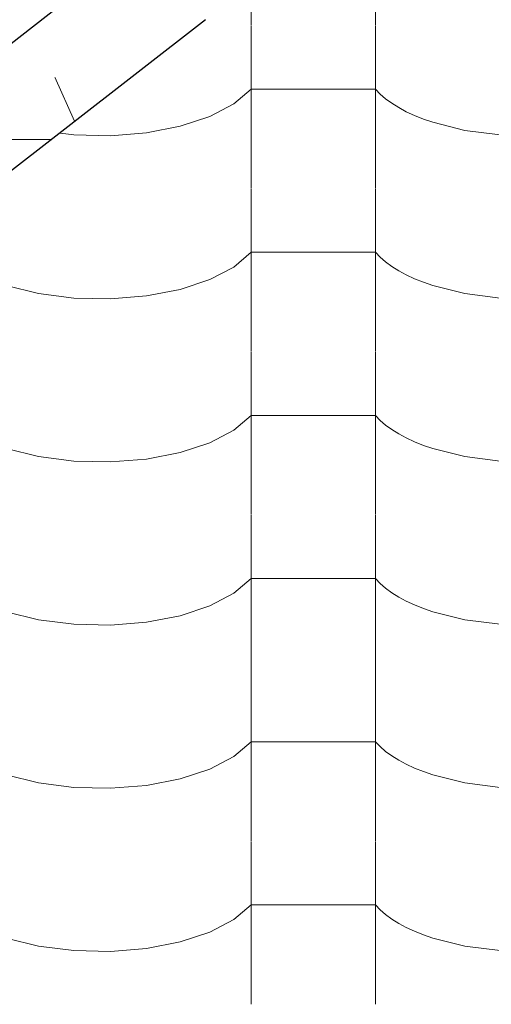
# Model space of a CAD drawing. Header units: millimetres. Extents: x -36478 to 31050, y -14815 to 11827.
# Tile 77 of 256: x -18471 to -18289, y 7273 to 7654. Entities that reach past the tile are written whole.
import ezdxf

# ---------------------------------------------------------------- set-up
doc = ezdxf.new("R2010")
doc.units = ezdxf.units.MM
doc.header["$MEASUREMENT"] = 0
doc.linetypes.add('Wipeout_Contour', pattern=[1000, 0, -1000])
for name, color, linetype in [('Nové_Konstrukce - krov', 7, 'Continuous'), ('Nové_Konstrukce - střechy a skořepiny', 7, 'Continuous'), ('Nové_Výplně - Povrchové', 7, 'Continuous')]:
    doc.layers.add(name, color=color, linetype=linetype)

# ---------------------------------------------------------------- blocks, each defined once
blk = doc.blocks.new('*X13')
at = {"layer": 'Nové_Výplně - Povrchové', "color": 21, "linetype": 'Continuous', "lineweight": 20, "true_color": 0xffaaaa}
for p, q in [((-18381.72, 7714.67), (-18381.72, 7651.79)), ((-18333.69, 7714.67), (-18333.69, 7651.79)), ((-18381.72, 7651.57), (-18381.72, 7588.69)), ((-18333.69, 7651.57), (-18333.69, 7588.69)), ((-18388.39, 7621.35), (-18381.72, 7627.04)), ((-18357.71, 7627.04), (-18381.72, 7627.04)), ((-18333.69, 7627.04), (-18357.71, 7627.04)), ((-18333.69, 7627.04), (-18331.86, 7625.14)), ((-18331.86, 7625.14), (-18329.74, 7623.31)), ((-18397.7, 7616.48), (-18388.39, 7621.35)), ((-18329.74, 7623.31), (-18327.34, 7621.56)), ((-18327.34, 7621.56), (-18324.65, 7619.89)), ((-18324.65, 7619.89), (-18321.71, 7618.31)), ((-18321.71, 7618.31), (-18318.53, 7616.83)), ((-18476.5, 7614.2), (-18464.05, 7611.1)), ((-18409.18, 7612.69), (-18397.7, 7616.48)), ((-18318.53, 7616.83), (-18315.12, 7615.46)), ((-18315.12, 7615.46), (-18311.5, 7614.2)), ((-18311.5, 7614.2), (-18299.05, 7611.1)), ((-18464.05, 7611.1), (-18450.39, 7609.35)), ((-18450.39, 7609.35), (-18436.21, 7609.03)), ((-18436.21, 7609.03), (-18422.24, 7610.16)), ((-18422.24, 7610.16), (-18409.18, 7612.69)), ((-18299.05, 7611.1), (-18285.39, 7609.35)), ((-18381.72, 7588.46), (-18381.72, 7525.59)), ((-18333.69, 7588.46), (-18333.69, 7525.59)), ((-18388.39, 7558.24), (-18381.72, 7563.93)), ((-18357.71, 7563.93), (-18381.72, 7563.93)), ((-18333.69, 7563.93), (-18357.71, 7563.93)), ((-18333.69, 7563.93), (-18331.86, 7562.04)), ((-18331.86, 7562.04), (-18329.74, 7560.21)), ((-18329.74, 7560.21), (-18327.34, 7558.45)), ((-18397.7, 7553.38), (-18388.39, 7558.24)), ((-18327.34, 7558.45), (-18324.65, 7556.78)), ((-18324.65, 7556.78), (-18321.71, 7555.2)), ((-18409.18, 7549.58), (-18397.7, 7553.38)), ((-18321.71, 7555.2), (-18318.53, 7553.72)), ((-18318.53, 7553.72), (-18315.12, 7552.35)), ((-18315.12, 7552.35), (-18311.5, 7551.1)), ((-18476.5, 7551.1), (-18464.05, 7548)), ((-18422.24, 7547.06), (-18409.18, 7549.58)), ((-18311.5, 7551.1), (-18299.05, 7548)), ((-18464.05, 7548), (-18450.39, 7546.24)), ((-18450.39, 7546.24), (-18436.21, 7545.92)), ((-18436.21, 7545.92), (-18422.24, 7547.06)), ((-18299.05, 7548), (-18285.39, 7546.24)), ((-18381.72, 7525.36), (-18381.72, 7462.48)), ((-18333.69, 7525.36), (-18333.69, 7462.48)), ((-18388.39, 7495.14), (-18381.72, 7500.83)), ((-18357.71, 7500.83), (-18381.72, 7500.83)), ((-18333.69, 7500.83), (-18357.71, 7500.83)), ((-18333.69, 7500.83), (-18331.86, 7498.93)), ((-18331.86, 7498.93), (-18329.74, 7497.1)), ((-18397.7, 7490.27), (-18388.39, 7495.14)), ((-18329.74, 7497.1), (-18327.34, 7495.35)), ((-18327.34, 7495.35), (-18324.65, 7493.68)), ((-18324.65, 7493.68), (-18321.71, 7492.1)), ((-18321.71, 7492.1), (-18318.53, 7490.62)), ((-18476.5, 7488), (-18464.05, 7484.89)), ((-18409.18, 7486.48), (-18397.7, 7490.27)), ((-18318.53, 7490.62), (-18315.12, 7489.25)), ((-18315.12, 7489.25), (-18311.5, 7488)), ((-18311.5, 7488), (-18299.05, 7484.89)), ((-18464.05, 7484.89), (-18450.39, 7483.14)), ((-18436.21, 7482.82), (-18422.24, 7483.95)), ((-18422.24, 7483.95), (-18409.18, 7486.48)), ((-18299.05, 7484.89), (-18285.39, 7483.14)), ((-18450.39, 7483.14), (-18436.21, 7482.82)), ((-18381.72, 7462.25), (-18381.72, 7399.38)), ((-18333.69, 7462.25), (-18333.69, 7399.38)), ((-18388.39, 7432.03), (-18381.72, 7437.72)), ((-18357.71, 7437.72), (-18381.72, 7437.72)), ((-18333.69, 7437.72), (-18357.71, 7437.72)), ((-18333.69, 7437.72), (-18331.86, 7435.83)), ((-18331.86, 7435.83), (-18329.74, 7434)), ((-18397.7, 7427.17), (-18388.39, 7432.03)), ((-18329.74, 7434), (-18327.34, 7432.24)), ((-18327.34, 7432.24), (-18324.65, 7430.57)), ((-18324.65, 7430.57), (-18321.71, 7428.99)), ((-18409.18, 7423.37), (-18397.7, 7427.17)), ((-18321.71, 7428.99), (-18318.53, 7427.51)), ((-18318.53, 7427.51), (-18315.12, 7426.14)), ((-18476.5, 7424.89), (-18464.05, 7421.79)), ((-18422.24, 7420.85), (-18409.18, 7423.37)), ((-18315.12, 7426.14), (-18311.5, 7424.89)), ((-18311.5, 7424.89), (-18299.05, 7421.79)), ((-18464.05, 7421.79), (-18450.39, 7420.03)), ((-18450.39, 7420.03), (-18436.21, 7419.71)), ((-18436.21, 7419.71), (-18422.24, 7420.85)), ((-18299.05, 7421.79), (-18285.39, 7420.03)), ((-18381.72, 7399.15), (-18381.72, 7336.27)), ((-18333.69, 7399.15), (-18333.69, 7336.27)), ((-18388.39, 7368.93), (-18381.72, 7374.62)), ((-18357.71, 7374.62), (-18381.72, 7374.62)), ((-18333.69, 7374.62), (-18357.71, 7374.62)), ((-18333.69, 7374.62), (-18331.86, 7372.72)), ((-18331.86, 7372.72), (-18329.74, 7370.89)), ((-18329.74, 7370.89), (-18327.34, 7369.14)), ((-18397.7, 7364.06), (-18388.39, 7368.93)), ((-18327.34, 7369.14), (-18324.65, 7367.47)), ((-18324.65, 7367.47), (-18321.71, 7365.89)), ((-18321.71, 7365.89), (-18318.53, 7364.41)), ((-18476.5, 7361.79), (-18464.05, 7358.68)), ((-18409.18, 7360.27), (-18397.7, 7364.06)), ((-18318.53, 7364.41), (-18315.12, 7363.04)), ((-18315.12, 7363.04), (-18311.5, 7361.79)), ((-18311.5, 7361.79), (-18299.05, 7358.68)), ((-18464.05, 7358.68), (-18450.39, 7356.93)), ((-18422.24, 7357.74), (-18409.18, 7360.27)), ((-18299.05, 7358.68), (-18285.39, 7356.93)), ((-18450.39, 7356.93), (-18436.21, 7356.61)), ((-18436.21, 7356.61), (-18422.24, 7357.74)), ((-18381.72, 7336.04), (-18381.72, 7273.17)), ((-18333.69, 7336.04), (-18333.69, 7273.17)), ((-18388.39, 7305.82), (-18381.72, 7311.51)), ((-18357.71, 7311.51), (-18381.72, 7311.51)), ((-18333.69, 7311.51), (-18357.71, 7311.51)), ((-18333.69, 7311.51), (-18331.86, 7309.62)), ((-18331.86, 7309.62), (-18329.74, 7307.79)), ((-18397.7, 7300.96), (-18388.39, 7305.82)), ((-18329.74, 7307.79), (-18327.34, 7306.03)), ((-18327.34, 7306.03), (-18324.65, 7304.36)), ((-18409.18, 7297.16), (-18397.7, 7300.96)), ((-18324.65, 7304.36), (-18321.71, 7302.78)), ((-18321.71, 7302.78), (-18318.53, 7301.3)), ((-18318.53, 7301.3), (-18315.12, 7299.94)), ((-18476.5, 7298.68), (-18464.05, 7295.58)), ((-18422.24, 7294.64), (-18409.18, 7297.16)), ((-18315.12, 7299.94), (-18311.5, 7298.68)), ((-18311.5, 7298.68), (-18299.05, 7295.58)), ((-18464.05, 7295.58), (-18450.39, 7293.82)), ((-18450.39, 7293.82), (-18436.21, 7293.5)), ((-18436.21, 7293.5), (-18422.24, 7294.64)), ((-18299.05, 7295.58), (-18285.39, 7293.82))]:
    blk.add_line(p, q, dxfattribs=at)
blk = doc.blocks.new('výplň_6_1', base_point=(0, 0))
at = {"layer": 'Nové_Výplně - Povrchové', "color": 21, "linetype": 'Continuous', "lineweight": 20, "true_color": 0xffaaaa}
blk.add_blockref('*X13', (0, 0), dxfattribs=at)
blk = doc.blocks.new('*X5291')
at = {"layer": 'Nové_Výplně - Povrchové', "color": 21, "linetype": 'Continuous', "lineweight": 20, "true_color": 0xffaaaa}
for p, q in [((-18457.62, 7631.7), (-18450.08, 7614.59)), ((-18489.31, 7595.06), (-18489.01, 7607.29)), ((-18488.9, 7607.37), (-18481.36, 7590.26)), ((-18468, 7607.59), (-18488.62, 7607.59)), ((-18459.07, 7607.59), (-18468, 7607.59)), ((-18492.73, 7584.34), (-18489.31, 7595.06)), ((-18498.19, 7577.17), (-18492.73, 7584.34)), ((-18508.05, 7570.42), (-18502.16, 7574.08)), ((-18534.32, 7569.32), (-18531.89, 7568.63)), ((-18531.89, 7568.63), (-18519.18, 7567.93)), ((-18519.18, 7567.93), (-18508.05, 7570.42))]:
    blk.add_line(p, q, dxfattribs=at)
blk = doc.blocks.new('výplň_2645_1', base_point=(0, 0))
at = {"color": 254, "linetype": 'Wipeout_Contour', "lineweight": 0, "ltscale": 99919.503359}
blk.add_wipeout([(-18408.37, 7670.01), (-18535.62, 7571.04), (-18534.02, 7568.92), (-18526.34, 7555.28), (-18399.37, 7654.03)], dxfattribs=at).dxf.layer = 'Nové_Výplně - Povrchové'
at = {"layer": 'Nové_Výplně - Povrchové', "color": 21, "linetype": 'Continuous', "lineweight": 20, "true_color": 0xffaaaa}
blk.add_blockref('*X5291', (0, 0), dxfattribs=at)
blk = doc.blocks.new('*X5293')
at = {"layer": 'Nové_Výplně - Povrchové', "color": 21, "linetype": 'Continuous', "lineweight": 20, "true_color": 0xffaaaa}
for p, q in [((-18505.01, 7618.25), (-18505.01, 7594.85)), ((-18518.71, 7607.59), (-18505.01, 7607.59)), ((-18500.21, 7598.58), (-18505.01, 7607.59))]:
    blk.add_line(p, q, dxfattribs=at)
blk = doc.blocks.new('výplň_2646_1', base_point=(0, 0))
at = {"color": 254, "linetype": 'Wipeout_Contour', "lineweight": 0, "ltscale": 79961.01285}
blk.add_wipeout([(-18419.52, 7684.74), (-18546.77, 7585.77), (-18535.62, 7571.04), (-18408.37, 7670.01)], dxfattribs=at).dxf.layer = 'Nové_Výplně - Povrchové'
at = {"layer": 'Nové_Výplně - Povrchové', "color": 21, "linetype": 'Continuous', "lineweight": 20, "true_color": 0xffaaaa}
blk.add_blockref('*X5293', (0, 0), dxfattribs=at)
blk = doc.blocks.new('*X5297')
at = {"layer": 'Nové_Výplně - Povrchové', "color": 21, "linetype": 'Continuous', "lineweight": 20, "true_color": 0xffaaaa}
for p, q in [((-18518.81, 7673.23), (-18503.03, 7668.59)), ((-18502.53, 7668.44), (-18499.71, 7667.62)), ((-18550.09, 7648.9), (-18531, 7643.28)), ((-18555.89, 7631.43), (-18562.27, 7639.43)), ((-18553.11, 7626.08), (-18555.89, 7631.43))]:
    blk.add_line(p, q, dxfattribs=at)
blk = doc.blocks.new('výplň_2648_1', base_point=(0, 0))
at = {"color": 254, "linetype": 'Wipeout_Contour', "lineweight": 0, "ltscale": 120329.491661}
blk.add_wipeout([(-18462.26, 7717.21), (-18586.99, 7620.2), (-18583.91, 7618.49), (-18581.83, 7616.95), (-18573.24, 7610.43), (-18446.88, 7708.7)], dxfattribs=at).dxf.layer = 'Nové_Výplně - Povrchové'
at = {"layer": 'Nové_Výplně - Povrchové', "color": 21, "linetype": 'Continuous', "lineweight": 20, "true_color": 0xffaaaa}
blk.add_blockref('*X5297', (0, 0), dxfattribs=at)
blk = doc.blocks.new('*X5299')
at = {"layer": 'Nové_Výplně - Povrchové', "color": 21, "linetype": 'Continuous', "lineweight": 20, "true_color": 0xffaaaa}
for p, q in [((-18499.71, 7667.62), (-18482.82, 7658.63)), ((-18531, 7643.28), (-18514.1, 7634.29)), ((-18550.32, 7619), (-18553.11, 7626.08)), ((-18548.2, 7607.77), (-18550.32, 7619))]:
    blk.add_line(p, q, dxfattribs=at)
blk = doc.blocks.new('výplň_2649_1', base_point=(0, 0))
at = {"color": 254, "linetype": 'Wipeout_Contour', "lineweight": 0, "ltscale": 100155.128982}
blk.add_wipeout([(-18446.88, 7708.7), (-18573.24, 7610.43), (-18563.96, 7603.38), (-18559.55, 7598.95), (-18432.49, 7697.77)], dxfattribs=at).dxf.layer = 'Nové_Výplně - Povrchové'
at = {"layer": 'Nové_Výplně - Povrchové', "color": 21, "linetype": 'Continuous', "lineweight": 20, "true_color": 0xffaaaa}
blk.add_blockref('*X5299', (0, 0), dxfattribs=at)
blk = doc.blocks.new('*X5301')
at = {"layer": 'Nové_Výplně - Povrchové', "color": 21, "linetype": 'Continuous', "lineweight": 20, "true_color": 0xffaaaa}
for p, q in [((-18505.01, 7641.37), (-18505.01, 7618.25)), ((-18548.43, 7607.59), (-18529.03, 7607.59)), ((-18529.03, 7607.59), (-18518.71, 7607.59)), ((-18555.61, 7602.01), (-18556.99, 7599.39)), ((-18553.04, 7604.01), (-18553.04, 7592.41)), ((-18556.99, 7599.39), (-18558.15, 7597.53))]:
    blk.add_line(p, q, dxfattribs=at)
blk = doc.blocks.new('výplň_2650_1', base_point=(0, 0))
at = {"color": 254, "linetype": 'Wipeout_Contour', "lineweight": 0, "ltscale": 100065.78862}
blk.add_wipeout([(-18432.49, 7697.77), (-18559.55, 7598.95), (-18547.86, 7587.2), (-18546.77, 7585.77), (-18419.52, 7684.74)], dxfattribs=at).dxf.layer = 'Nové_Výplně - Povrchové'
at = {"layer": 'Nové_Výplně - Povrchové', "color": 21, "linetype": 'Continuous', "lineweight": 20, "true_color": 0xffaaaa}
blk.add_blockref('*X5301', (0, 0), dxfattribs=at)
blk = doc.blocks.new('*X5305')
at = {"layer": 'Nové_Výplně - Povrchové', "color": 21, "linetype": 'Continuous', "lineweight": 20, "true_color": 0xffaaaa}
for p, q in [((-18510.2, 7710.43), (-18505.9, 7707.63)), ((-18505.9, 7707.63), (-18500.34, 7707.07)), ((-18535.2, 7690.99), (-18539.07, 7676.95)), ((-18566.49, 7666.65), (-18567.73, 7662.13)), ((-18567.87, 7661.63), (-18570.36, 7652.62))]:
    blk.add_line(p, q, dxfattribs=at)
blk = doc.blocks.new('výplň_2652_1', base_point=(0, 0))
at = {"color": 254, "linetype": 'Wipeout_Contour', "lineweight": 0, "ltscale": 300655.536588}
blk.add_wipeout([(-18610.9, 7632.11), (-18603.89, 7629.54), (-18601.63, 7628.29), (-18475.38, 7726.49), (-18474.3, 7736.66), (-18470.9, 7740.69), (-18467.79, 7741.58), (-18464.2, 7740.26), (-18464.16, 7743.74), (-18463.64, 7746.65), (-18466.43, 7744.48), (-18467.64, 7754.02), (-18470.75, 7753.14), (-18474.15, 7749.11), (-18475.38, 7737.52)], dxfattribs=at).dxf.layer = 'Nové_Výplně - Povrchové'
at = {"layer": 'Nové_Výplně - Povrchové', "color": 21, "linetype": 'Continuous', "lineweight": 20, "true_color": 0xffaaaa}
blk.add_blockref('*X5305', (0, 0), dxfattribs=at)
blk = doc.blocks.new('*X5307')
at = {"layer": 'Nové_Výplně - Povrchové', "color": 21, "linetype": 'Continuous', "lineweight": 20, "true_color": 0xffaaaa}
for p, q in [((-18539.53, 7675.29), (-18518.81, 7673.23)), ((-18574.96, 7647.56), (-18575.1, 7647.62)), ((-18564.24, 7641.17), (-18574.96, 7647.56)), ((-18570.81, 7650.96), (-18550.09, 7648.9)), ((-18562.27, 7639.43), (-18564.24, 7641.17))]:
    blk.add_line(p, q, dxfattribs=at)
blk = doc.blocks.new('výplň_2653_1', base_point=(0, 0))
at = {"color": 254, "linetype": 'Wipeout_Contour', "lineweight": 0, "ltscale": 80229.716344}
blk.add_wipeout([(-18478.16, 7723.02), (-18600.65, 7627.75), (-18586.99, 7620.2), (-18462.26, 7717.21)], dxfattribs=at).dxf.layer = 'Nové_Výplně - Povrchové'
at = {"layer": 'Nové_Výplně - Povrchové', "color": 21, "linetype": 'Continuous', "lineweight": 20, "true_color": 0xffaaaa}
blk.add_blockref('*X5307', (0, 0), dxfattribs=at)

msp = doc.modelspace()

# ---------------------------------------------------------------- block references
at = {"layer": 'Nové_Výplně - Povrchové', "color": 21, "linetype": 'Continuous', "lineweight": 20, "true_color": 0xffaaaa}
msp.add_blockref('výplň_6_1', (0, 0), dxfattribs=at)

# ---------------------------------------------------------------- next in the draw order: block references
msp.add_blockref('výplň_2645_1', (0, 0), dxfattribs=at)

# ---------------------------------------------------------------- next in the draw order: block references
msp.add_blockref('výplň_2646_1', (0, 0), dxfattribs=at)

# ---------------------------------------------------------------- next in the draw order: block references
msp.add_blockref('výplň_2648_1', (0, 0), dxfattribs=at)

# ---------------------------------------------------------------- next in the draw order: block references
msp.add_blockref('výplň_2649_1', (0, 0), dxfattribs=at)

# ---------------------------------------------------------------- next in the draw order: block references
msp.add_blockref('výplň_2650_1', (0, 0), dxfattribs=at)

# ---------------------------------------------------------------- next in the draw order: block references
msp.add_blockref('výplň_2652_1', (0, 0), dxfattribs=at)

# ---------------------------------------------------------------- next in the draw order: block references
msp.add_blockref('výplň_2653_1', (0, 0), dxfattribs=at)

# ---------------------------------------------------------------- next in the draw order: linework, layer by layer
at = {"layer": 'Nové_Konstrukce - krov', "color": 1, "linetype": 'Continuous', "lineweight": 25}
msp.add_line((-18526.34, 7555.28), (-18399.37, 7654.03), dxfattribs=at)
at = {"layer": 'Nové_Konstrukce - střechy a skořepiny', "color": 1, "linetype": 'Continuous', "lineweight": 25}
msp.add_line((-14406.18, 10825.99), (-19182.71, 7090.83), dxfattribs=at)

doc.saveas('drawing.dxf')
